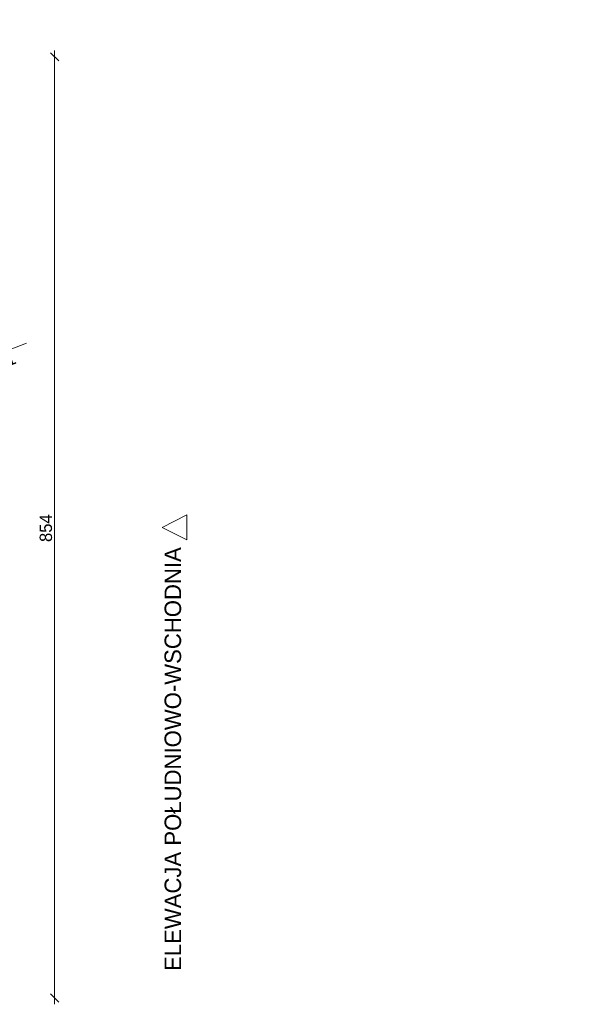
# Model space of a CAD drawing. Header units: millimetres. Extents: x 66905 to 82451, y 389 to 13188.
# Tile 6 of 6: x 77242 to 82451, y 2479 to 11412. Entities that reach past the tile are written whole.
import ezdxf
from ezdxf.enums import TextEntityAlignment as Align

# ---------------------------------------------------------------- set-up
doc = ezdxf.new("R2010")
doc.units = ezdxf.units.MM
doc.header["$MEASUREMENT"] = 0
doc.linetypes.add('Wipeout_Contour', pattern=[1000, 0, -1000])
doc.layers.add('0_Nr_pióra__61', color=7, linetype='Continuous', lineweight=13, true_color=0x6a6a6a)
for name, color, linetype in [('inw_wymiarowanie', 7, 'Continuous'), ('inw_ściany zewnętrzne', 7, 'Continuous'), ('Okna ARCHICADa', 7, 'Continuous'), ('Znaczniki okien ARCHICADa', 7, 'Continuous')]:
    doc.layers.add(name, color=color, linetype=linetype)
for name, color, linetype, lineweight in [('inw_wymiarowanie_Nr_pióra__1', 7, 'Continuous', 13), ('inw_ściany zewnętrzne_Nr_pióra__27', 7, 'Continuous', 40), ('Okna ARCHICADa_Nr_pióra__27', 7, 'Continuous', 40), ('Okna ARCHICADa_Nr_pióra__3', 7, 'Continuous', 13), ('Znaczniki okien ARCHICADa_Nr_pióra__1', 7, 'Continuous', 13), ('Znaczniki okien ARCHICADa_Nr_pióra__7', 7, 'Continuous', 20)]:
    doc.layers.add(name, color=color, linetype=linetype, lineweight=lineweight)
doc.styles.add('STYL_AUTOMATYCZNY_1', font='txt')
doc.dimstyles.new('STYL_AUTOMATYCZNY__2', dxfattribs={"dimtxt": 112.5, "dimasz": 71.25, "dimexe": 0.18, "dimexo": 0.0625, "dimgap": 0.09, "dimtad": 1, "dimdec": 0, "dimlfac": 0.1, "dimzin": 0, "dimdsep": 46, "dimtxsty": 'STYL_AUTOMATYCZNY_1', "dimblk": 'ARROWHEAD_6', "dimblk1": 'ARROWHEAD_6', "dimblk2": 'ARROWHEAD_6', "dimcen": 0.09, "dimse1": 1, "dimse2": 1, "dimclrd": 7, "dimclre": 7, "dimclrt": 7, "dimadec": 1, "dimazin": 0, "dimtfac": 1, "dimtdec": 4, "dimtmove": 0, "dimatfit": 3, "dimfxl": 0, "dimtolj": 1, "dimtzin": 0, "dimarcsym": 0})
pattern_1 = [(45, (0, 0), (-95.45941, 95.45941), [])]

# ---------------------------------------------------------------- blocks, each defined once
blk = doc.blocks.new('Otwór okienny_ łukowy 24')
at = {"layer": 'Okna ARCHICADa_Nr_pióra__27', "color": 7, "linetype": 'Continuous', "lineweight": 40}
for p, q in [((-375, 0), (-375, 1761.6)), ((375, 0), (375, 1761.6)), ((-495, -174.2), (-495, 0)), ((-495, 0), (-375, 0)), ((495, 0), (375, 0)), ((495, -174.2), (495, 0))]:
    blk.add_line(p, q, dxfattribs=at)
at = {"layer": 'Okna ARCHICADa_Nr_pióra__3', "color": 7, "linetype": 'Continuous', "lineweight": 13}
for radius, start, end in [(4270, 84.96168, 95.03832), (2370, 77.9444, 102.0556)]:
    blk.add_arc((0, -2491.9), radius, start, end, dxfattribs=at)
blk = doc.blocks.new('Znacznik O_PB')
at = {"layer": 'Znaczniki okien ARCHICADa_Nr_pióra__1', "color": 7, "linetype": 'Continuous', "lineweight": 13}
blk.add_line((0, -2350), (0, 0), dxfattribs=at)
at = {"layer": 'Znaczniki okien ARCHICADa_Nr_pióra__7', "color": 7, "lineweight": 20, "style": 'STYL_AUTOMATYCZNY_1'}
for tag, rotation, p in [('AC_MarkerText_4', 180, (212.3, 205.1)), ('AC_MarkerText_3', 270, (-211.8, -1981.2)), ('AC_MarkerText_2', 270, (13.2, -1984.1))]:
    blk.add_attdef(tag, text='', height=112.5, rotation=rotation, dxfattribs=at).set_placement(p, align=Align.BOTTOM_LEFT)
blk = doc.blocks.new('Ściana_1_4', base_point=(75260, 6805.8))
at = {"layer": 'inw_ściany zewnętrzne', "linetype": 'Continuous', "lineweight": 0, "true_color": 0x000000}
h = blk.add_hatch(dxfattribs=at)
h.set_pattern_fill('Bloczki_ceramiczne_0004', color=18, style=0, pattern_type=2)
h.set_pattern_definition(pattern_1)
h.paths.add_polyline_path([(68620, 6805.8), (70520, 6805.8, -0.748228), (74882.6, 8089), (75045.5, 8150.6), (75088, 8038.4), (76735.6, 8661.8, 0.797124)])
h = blk.add_hatch(dxfattribs=at)
h.set_pattern_fill('Bloczki_ceramiczne_0004', color=18, style=0, pattern_type=2)
h.set_pattern_definition(pattern_1)
h.paths.add_polyline_path([(75232.9, 7163, -0.037845), (75260, 6805.8), (77160, 6805.8, 0.068553), (77001, 7960.3), (75353.4, 7336.9), (75395.9, 7224.7)])
at = {"layer": 'inw_ściany zewnętrzne_Nr_pióra__27', "color": 7, "linetype": 'Continuous', "lineweight": 40}
for p, q in [((75088, 8038.4), (76735.6, 8661.8)), ((74882.6, 8089), (75045.5, 8150.6)), ((75045.5, 8150.6), (75088, 8038.4)), ((75353.4, 7336.9), (77001, 7960.3)), ((75395.9, 7224.7), (75353.4, 7336.9)), ((75232.9, 7163), (75395.9, 7224.7))]:
    blk.add_line(p, q, dxfattribs=at)
for radius, start, end in [(4270, 25.76326, 180), (2370, 32.78053, 180), (4270, 0, 15.68661), (2370, 0, 8.66934)]:
    blk.add_arc((72890, 6805.8), radius, start, end, dxfattribs=at)
at = {"layer": 'Okna ARCHICADa', "color": 7, "linetype": 'Continuous', "lineweight": 13, "zscale": 1000, "rotation": 290.7249346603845}
blk.add_blockref('Otwór okienny_ łukowy 24', (75220.7, 7687.6), dxfattribs=at)
at = {"layer": 'Znaczniki okien ARCHICADa', "color": 7, "lineweight": 13}
ref = blk.add_blockref('Znacznik O_PB', (75106.7, 7644.5), dxfattribs=dict(at, rotation=110.7249346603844))
ref.add_attrib('AC_MarkerText_2', '75', dxfattribs={"layer": 'Znaczniki okien ARCHICADa_Nr_pióra__7', "color": 7, "lineweight": 20, "height": 112.5, "rotation": 20.72493, "style": 'STYL_AUTOMATYCZNY_1'}).set_placement((76995.2, 8413.4), align=Align.BOTTOM_LEFT)
ref.add_attrib('AC_MarkerText_3', '41', dxfattribs={"layer": 'Znaczniki okien ARCHICADa_Nr_pióra__7', "color": 7, "lineweight": 20, "height": 112.5, "rotation": 20.72493, "style": 'STYL_AUTOMATYCZNY_1'}).set_placement((77074.8, 8205.8), align=Align.BOTTOM_LEFT)
ref.add_attrib('AC_MarkerText_4', 'hp 11', dxfattribs={"layer": 'Znaczniki okien ARCHICADa_Nr_pióra__7', "color": 7, "lineweight": 20, "height": 112.5, "rotation": 290.72493, "style": 'STYL_AUTOMATYCZNY_1'}).set_placement((74851, 7786.9), align=Align.BOTTOM_LEFT)
blk = doc.blocks.new('*D30')
at = {"layer": 'inw_wymiarowanie_Nr_pióra__1', "color": 7, "linetype": 'Continuous', "lineweight": 13}
for p, q in [((77597.5, 11037.9), (77522.5, 11112.9)), ((77560, 11075.4), (77560, 11131.6)), ((77560, 2535.4), (77560, 11075.4)), ((77522.5, 2572.9), (77597.5, 2497.9)), ((77560, 2479.1), (77560, 2535.4))]:
    blk.add_line(p, q, dxfattribs=at)
at = {"layer": 'inw_wymiarowanie_Nr_pióra__1', "color": 7, "lineweight": 13, "insert": (77537.5, 6673.6), "char_height": 112.5, "attachment_point": 7, "rotation": 90, "style": 'STYL_AUTOMATYCZNY_1'}
blk.add_mtext('\\A1;{\\pql;\\fCentury Gothic|b0|i0|c238|p34;854}', dxfattribs=at)
blk = doc.blocks.new('ARROWHEAD_6')
at = {"color": 0, "linetype": 'Continuous', "lineweight": 0}
for p, q in [((0, 0), (-1, 0)), ((-0.5, -0.5), (0.5, 0.5))]:
    blk.add_line(p, q, dxfattribs=at)
blk = doc.blocks.new('Elewacja_4_4', base_point=(78760, -3926.4))
at = {"layer": '0_Nr_pióra__61', "color": 251, "lineweight": 13, "true_color": 0x6a6a6a, "insert": (78710, 6626.4), "char_height": 150, "attachment_point": 9, "rotation": 90, "style": 'STYL_AUTOMATYCZNY_1'}
blk.add_mtext('\\A1;{\\pqr;\\pt0;\\fCentury Gothic|b0|i0|c238|p34;ELEWACJA POŁUDNIOWO-WSCHODNIA}', dxfattribs=at)
at = {"color": 254, "linetype": 'Wipeout_Contour', "lineweight": 0, "ltscale": 236936.218314}
blk.add_wipeout([(78760, 6693.9), (78760, 6918.9), (78535, 6806.4)], dxfattribs=at)
at = {"layer": '0_Nr_pióra__61', "color": 251, "linetype": 'Continuous', "lineweight": 13, "true_color": 0x6a6a6a, "flags": 128}
blk.add_lwpolyline([(78760, 6693.9), (78760, 6918.9), (78535, 6806.4)], close=True, dxfattribs=at)

msp = doc.modelspace()

# ---------------------------------------------------------------- block references
at = {"layer": 'inw_ściany zewnętrzne', "color": 7, "lineweight": 40}
msp.add_blockref('Ściana_1_4', (75260, 6805.8), dxfattribs=at)

# ---------------------------------------------------------------- dimensions: what is measured, and where the dimension line sits
at = {"layer": 'inw_wymiarowanie', "color": 7, "linetype": 'Continuous', "lineweight": 13}
dim = msp.add_linear_dim(base=(77560, 11075.4), p1=(82450.5, 2535.4), p2=(82450.5, 11075.4), angle=90, dimstyle='STYL_AUTOMATYCZNY__2', dxfattribs=at)
dim.commit()
dim.dimension.update_dxf_attribs({"geometry": '*D30', "text_midpoint": (77481.3, 6802.2), "dimtype": 160, "text_rotation": 90})

# ---------------------------------------------------------------- next in the draw order: block references
at = {"color": 151, "lineweight": 13, "true_color": 0x80c2ff}
msp.add_blockref('Elewacja_4_4', (78760, -3926.4), dxfattribs=at)

doc.saveas('drawing.dxf')
